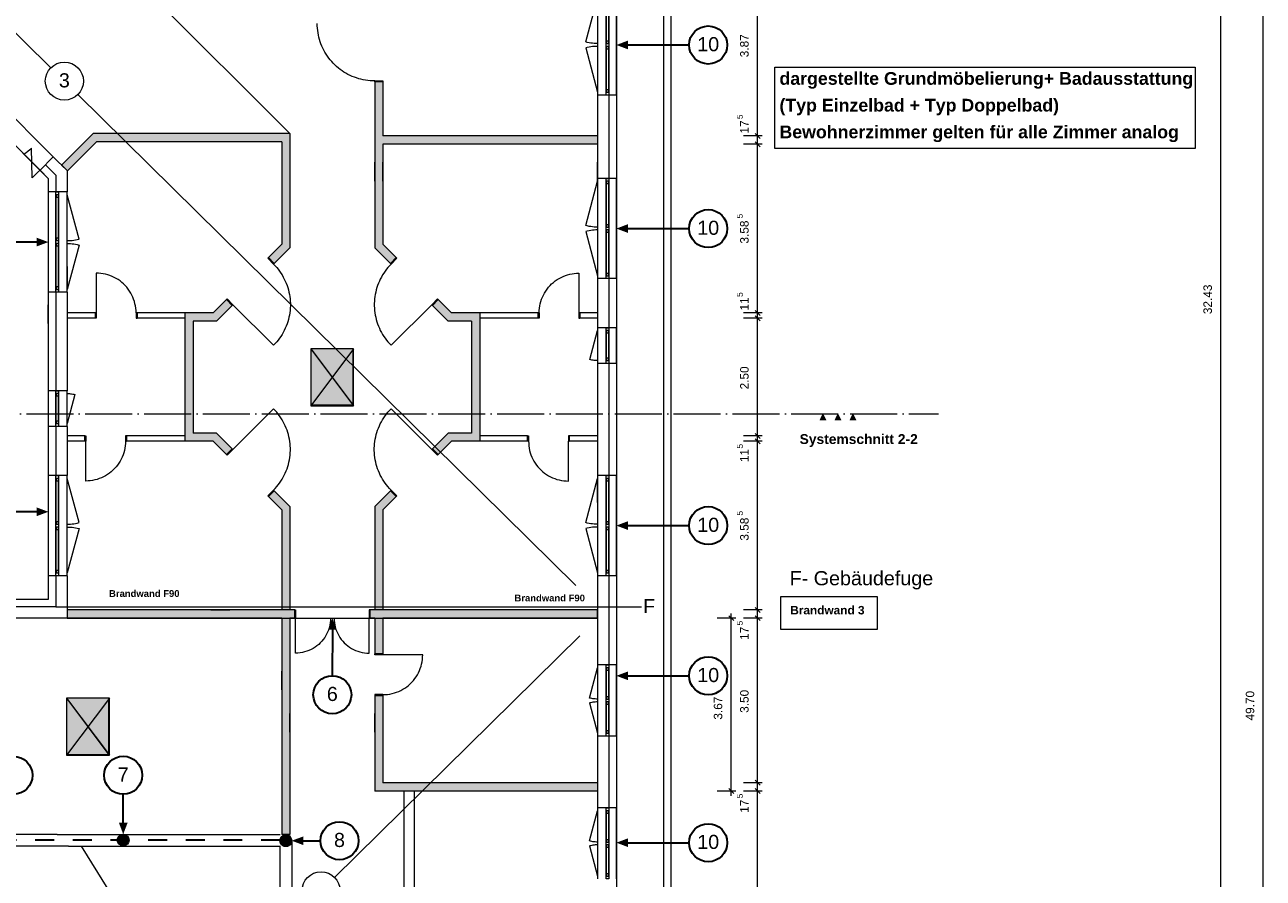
# Model space of a CAD drawing. Header units: millimetres. Extents: x -15507 to 123453, y -13113 to 44965.
# Tile 8 of 13: x 19266 to 45580, y 11929 to 30071. Entities that reach past the tile are written whole.
import ezdxf
from ezdxf.xclip import XClip

# ---------------------------------------------------------------- set-up
doc = ezdxf.new("R2010")
doc.units = ezdxf.units.MM
doc.header["$MEASUREMENT"] = 0
doc.header["$XCLIPFRAME"] = 0
doc.linetypes.add('Strichpunktlinie', pattern=[1250, 1000, -125, 0, -125])
doc.linetypes.add('Штриховая (копия)', pattern=[800, 400, -400])
for name, color, linetype in [('1-EG_1_0', 7, 'Continuous'), ('1-EG_1_Abschnitt 1_Erdgeschoss_Standard', 7, 'Continuous'), ('1-EG_1_EG', 7, 'Continuous'), ('T03 Cutfill', 7, 'Continuous'), ('Аннотация - Текст', 7, 'Continuous'), ('Чертеж и Рисунок', 7, 'Continuous')]:
    doc.layers.add(name, color=color, linetype=linetype)
doc.styles.add('СГЕНЕРИР_СТИЛЬ_1', font='arial.ttf')
doc.styles.add('СГЕНЕРИР_СТИЛЬ_2', font='arialbd.ttf')
doc.styles.add('СГЕНЕРИР_СТИЛЬ_5', font='arial.ttf')

# ---------------------------------------------------------------- blocks, each defined once
blk = doc.blocks.new('Чертеж_1_1', base_point=(21718, 6295))
at = {"layer": '1-EG_1_0', "linetype": 'Continuous', "lineweight": 18, "true_color": 0xf8991e}
for points in [[(26701, 28857), (26701, 25332), (27036, 24997), (27159, 25121), (26876, 25404), (26876, 27532), (31436, 27532), (31436, 27707), (26876, 27707), (26876, 28857)], [(24901, 27757), (20719, 27757), (20049, 27087), (20173, 26963), (20791, 27582), (24726, 27582), (24726, 25404), (24443, 25121), (24567, 24997), (24901, 25332)], [(22666, 21804), (22841, 21804), (22841, 23772), (23341, 23772), (23676, 24106), (23552, 24230), (23269, 23947), (22666, 23947)], [(28050, 24230), (27927, 24106), (28261, 23772), (28761, 23772), (28761, 21804), (28936, 21804), (28936, 23947), (28334, 23947)], [(22666, 21804), (22666, 21217), (23269, 21217), (23552, 20934), (23676, 21057), (23341, 21392), (22841, 21392), (22841, 21804)], [(27927, 21057), (28050, 20934), (28334, 21217), (28936, 21217), (28936, 21804), (28761, 21804), (28761, 21392), (28261, 21392)], [(24901, 19832), (24567, 20166), (24443, 20043), (24726, 19759), (24726, 17632), (24901, 17632)], [(27159, 20043), (27036, 20166), (26701, 19832), (26701, 17632), (26876, 17632), (26876, 19759)], [(24901, 17457), (24726, 17457), (24726, 12857), (24901, 12857)], [(26876, 17457), (26701, 17457), (26701, 16697), (26876, 16697)], [(26876, 15812), (26701, 15812), (26701, 13782), (31436, 13782), (31436, 13957), (26876, 13957)]]:
    blk.add_hatch(color=30, dxfattribs=at).paths.add_polyline_path(points)
at = {"layer": '1-EG_1_Abschnitt 1_Erdgeschoss_Standard', "linetype": 'Continuous', "lineweight": 0, "true_color": 0x000000}
for points in [[(26241, 21982), (26241, 23182), (25341, 23182)], [(21056, 14553), (21056, 15753), (20156, 15753)]]:
    blk.add_hatch(color=18, dxfattribs=at).paths.add_polyline_path(points)
at = {"layer": '1-EG_1_EG', "linetype": 'Continuous', "lineweight": 18, "true_color": 0xd3fefe}
for points in [[(26251, 23182), (25341, 23182), (25341, 21972), (26251, 21972)], [(21066, 15753), (20156, 15753), (20156, 14543), (21066, 14543)]]:
    blk.add_hatch(color=7, dxfattribs=at).paths.add_polyline_path(points)
at = {"layer": '1-EG_1_EG', "linetype": 'Continuous', "lineweight": 18, "true_color": 0xffe1e1}
for points in [[(20166, 17632), (20166, 17457), (25001, 17457), (25001, 17632)], [(31436, 17632), (26601, 17632), (26601, 17457), (31436, 17457)]]:
    blk.add_hatch(color=7, dxfattribs=at).paths.add_polyline_path(points)
at = {"layer": '1-EG_1_EG', "linetype": 'Continuous', "lineweight": 18}
for points in [[(21483, 12738, 1), (21233, 12738, 1)], [(24939, 12726, 1), (24689, 12726, 1)]]:
    blk.add_hatch(color=9, dxfattribs=at).paths.add_polyline_path(points)
at = {"layer": '1-EG_1_Abschnitt 1_Erdgeschoss_Standard', "color": 7, "linetype": 'Continuous', "lineweight": 18}
for p, q in [((32996, 32223), (32996, 7562)), ((31836, 31742), (31836, 8042)), ((31436, 30707), (31436, 28577)), ((31621, 30597), (31621, 29722)), ((31671, 30597), (31671, 29722)), ((31836, 28577), (31836, 30707)), ((31621, 29562), (31621, 28687)), ((31671, 29562), (31671, 28687)), ((26701, 28857), (26701, 27532)), ((26876, 28857), (26701, 28857)), ((26876, 28857), (26876, 27707)), ((19873, 27263), (18629, 28507)), ((31436, 28577), (31436, 26804)), ((31836, 28577), (31436, 28577)), ((31676, 28577), (31676, 26804)), ((31676, 28577), (31676, 26804)), ((31836, 28577), (31836, 26804)), ((19766, 26804), (18171, 28400)), ((18346, 28224), (19591, 26980)), ((20719, 27757), (20049, 27087)), ((24901, 27757), (20719, 27757)), ((24901, 27757), (24901, 25332)), ((31436, 27707), (26876, 27707)), ((31436, 27707), (31436, 27532)), ((20791, 27582), (20166, 26957)), ((24726, 27582), (20791, 27582)), ((24726, 27582), (24726, 25404)), ((26701, 27532), (26701, 25332)), ((31436, 27532), (26876, 27532)), ((26876, 27532), (26876, 25404)), ((19873, 27263), (19591, 26980)), ((20166, 26970), (19873, 27263)), ((19766, 26804), (19591, 26980)), ((19926, 26871), (19704, 27093)), ((19926, 26871), (19704, 27093)), ((19926, 26871), (19926, 26517)), ((19926, 26871), (19926, 26517)), ((20166, 26970), (20049, 27087)), ((20166, 26970), (20166, 26517)), ((20166, 26970), (20166, 26957)), ((19766, 26804), (19766, 17857)), ((19766, 26804), (19766, 26517)), ((31836, 26804), (31436, 26804)), ((31436, 26804), (31436, 24674)), ((31621, 26694), (31621, 25819)), ((31671, 26694), (31671, 25819)), ((31836, 24674), (31836, 26804)), ((19766, 26517), (19766, 24387)), ((20166, 26517), (19766, 26517)), ((19931, 25532), (19931, 26407)), ((19981, 25532), (19981, 26407)), ((20166, 24387), (20166, 26517)), ((31621, 25659), (31621, 24784)), ((31671, 25659), (31671, 24784)), ((19931, 24497), (19931, 25372)), ((19981, 24497), (19981, 25372)), ((24726, 25404), (24443, 25121)), ((24901, 25332), (24567, 24997)), ((27036, 24997), (26701, 25332)), ((27159, 25121), (26876, 25404)), ((24567, 24997), (24443, 25121)), ((27159, 25121), (27036, 24997)), ((31436, 24674), (31436, 23632)), ((31836, 24674), (31436, 24674)), ((31676, 24674), (31676, 23632)), ((31676, 24674), (31676, 23632)), ((31836, 24674), (31836, 23632)), ((19766, 24387), (19766, 22292)), ((20166, 24387), (19766, 24387)), ((19926, 24387), (19926, 22292)), ((19926, 24387), (19926, 22292)), ((20166, 24387), (20166, 22292)), ((23552, 24230), (23269, 23947)), ((23676, 24106), (23552, 24230)), ((28050, 24230), (27927, 24106)), ((28334, 23947), (28050, 24230)), ((20166, 23947), (20166, 23832)), ((20766, 23947), (20166, 23947)), ((20766, 23947), (20766, 23832)), ((22666, 23947), (21651, 23947)), ((21651, 23947), (21651, 23832)), ((22666, 23947), (22666, 21217)), ((22841, 23947), (22666, 23947)), ((23269, 23947), (22841, 23947)), ((23676, 24106), (23341, 23772)), ((28261, 23772), (27927, 24106)), ((28761, 23947), (28334, 23947)), ((28936, 23947), (28761, 23947)), ((30176, 23947), (28936, 23947)), ((28936, 23947), (28936, 21217)), ((30176, 23947), (30176, 23832)), ((31436, 23947), (31061, 23947)), ((31061, 23947), (31061, 23832)), ((31436, 23947), (31436, 23832)), ((20766, 23832), (20166, 23832)), ((22666, 23832), (21651, 23832)), ((23341, 23772), (22841, 23772)), ((22841, 23772), (22841, 21392)), ((28761, 23772), (28261, 23772)), ((28761, 23772), (28761, 21392)), ((30176, 23832), (28936, 23832)), ((31436, 23832), (31061, 23832)), ((31836, 23632), (31436, 23632)), ((31436, 23632), (31436, 22872)), ((31621, 23522), (31621, 22982)), ((31671, 23522), (31671, 22982)), ((31836, 22872), (31836, 23632)), ((26241, 23182), (25341, 23182)), ((25341, 23182), (25341, 21982)), ((26241, 23182), (25341, 23182)), ((25341, 23182), (26241, 21982)), ((26241, 23182), (26241, 21982)), ((26241, 21982), (26241, 23182)), ((31436, 22872), (31436, 20489)), ((31836, 22872), (31436, 22872)), ((31676, 22872), (31676, 20489)), ((31676, 22872), (31676, 20489)), ((31836, 22872), (31836, 20489)), ((19766, 22292), (19766, 21532)), ((20166, 22292), (19766, 22292)), ((19931, 21642), (19931, 22182)), ((19981, 21642), (19981, 22182)), ((20166, 21532), (20166, 22292)), ((26241, 21982), (25341, 21982)), ((19766, 21532), (19766, 20489)), ((20166, 21532), (19766, 21532)), ((19926, 21532), (19926, 20489)), ((19926, 21532), (19926, 20489)), ((20166, 21532), (20166, 20489)), ((20166, 21332), (20166, 21217)), ((20541, 21332), (20166, 21332)), ((20541, 21332), (20541, 21217)), ((22666, 21332), (21426, 21332)), ((21426, 21332), (21426, 21217)), ((23341, 21392), (22841, 21392)), ((23676, 21057), (23341, 21392)), ((28261, 21392), (27927, 21057)), ((28761, 21392), (28261, 21392)), ((29951, 21332), (28936, 21332)), ((29951, 21332), (29951, 21217)), ((31436, 21332), (30836, 21332)), ((30836, 21332), (30836, 21217)), ((31436, 21332), (31436, 21217)), ((20541, 21217), (20166, 21217)), ((22666, 21217), (21426, 21217)), ((22841, 21217), (22666, 21217)), ((23269, 21217), (22841, 21217)), ((23552, 20934), (23269, 21217)), ((23676, 21057), (23552, 20934)), ((28050, 20934), (27927, 21057)), ((28334, 21217), (28050, 20934)), ((28761, 21217), (28334, 21217)), ((28936, 21217), (28761, 21217)), ((29951, 21217), (28936, 21217)), ((31436, 21217), (30836, 21217)), ((19766, 20489), (19766, 18359)), ((20166, 20489), (19766, 20489)), ((19931, 19504), (19931, 20379)), ((19981, 19504), (19981, 20379)), ((20166, 18359), (20166, 20489)), ((31836, 20489), (31436, 20489)), ((31436, 20489), (31436, 18359)), ((31621, 20379), (31621, 19504)), ((31671, 20379), (31671, 19504)), ((31836, 18359), (31836, 20489)), ((24567, 20166), (24443, 20043)), ((24726, 19759), (24443, 20043)), ((24901, 19832), (24567, 20166)), ((27036, 20166), (26701, 19832)), ((27159, 20043), (26876, 19759)), ((27159, 20043), (27036, 20166)), ((24726, 19759), (24726, 17632)), ((24901, 19832), (24901, 17632)), ((26701, 19832), (26701, 17632)), ((26876, 19759), (26876, 17632)), ((19931, 18469), (19931, 19344)), ((19981, 18469), (19981, 19344)), ((31621, 19344), (31621, 18469)), ((31671, 19344), (31671, 18469)), ((19766, 18359), (19766, 17857)), ((20166, 18359), (19766, 18359)), ((19926, 18359), (19926, 17697)), ((19926, 18359), (19926, 17697)), ((20166, 18359), (20166, 17457)), ((31436, 18359), (31436, 16462)), ((31836, 18359), (31436, 18359)), ((31676, 18359), (31676, 16462)), ((31676, 18359), (31676, 16462)), ((31836, 18359), (31836, 16462)), ((19766, 17857), (17601, 17857)), ((19766, 17857), (17601, 17857)), ((19926, 17697), (17667, 17697)), ((19926, 17697), (17667, 17697)), ((20166, 17632), (20166, 17457)), ((24726, 17632), (20166, 17632)), ((25001, 17632), (24901, 17632)), ((25001, 17632), (25001, 17457)), ((26701, 17632), (26601, 17632)), ((26601, 17632), (26601, 17457)), ((31436, 17632), (26876, 17632)), ((31436, 17632), (31436, 17457)), ((20166, 17457), (17766, 17457)), ((24726, 17457), (20166, 17457)), ((24726, 17457), (24726, 12857)), ((25001, 17457), (24901, 17457)), ((24901, 17457), (24901, 12857)), ((26701, 17457), (26601, 17457)), ((26701, 17457), (26701, 16697)), ((31436, 17457), (26876, 17457)), ((26876, 17457), (26876, 16697)), ((26876, 16697), (26701, 16697)), ((31836, 16462), (31436, 16462)), ((31436, 16462), (31436, 14952)), ((31621, 16352), (31621, 15787)), ((31671, 16352), (31671, 15787)), ((31836, 14952), (31836, 16462)), ((26701, 15812), (26701, 13782)), ((26876, 15812), (26701, 15812)), ((26876, 15812), (26876, 13957)), ((21056, 15753), (20156, 15753)), ((20156, 15753), (20156, 14553)), ((21056, 15753), (20156, 15753)), ((20156, 15753), (21056, 14553)), ((21056, 15753), (21056, 14553)), ((21056, 14553), (21056, 15753)), ((31621, 15627), (31621, 15062)), ((31671, 15627), (31671, 15062)), ((31436, 14952), (31436, 13423)), ((31836, 14952), (31436, 14952)), ((31676, 14952), (31676, 13423)), ((31676, 14952), (31676, 13423)), ((31836, 14952), (31836, 13423)), ((21056, 14553), (20156, 14553)), ((31436, 13957), (26876, 13957)), ((31436, 13957), (31436, 13782)), ((31436, 13782), (26701, 13782)), ((31836, 13423), (31436, 13423)), ((31436, 13423), (31436, 11913)), ((31836, 11913), (31836, 13423)), ((31621, 13313), (31621, 12748)), ((31671, 13313), (31671, 12748)), ((21479, 12770), (21466, 12800)), ((21483, 12738), (21479, 12770)), ((24693, 12758), (24689, 12726)), ((24693, 12694), (24689, 12726)), ((24705, 12789), (24693, 12758)), ((24705, 12664), (24693, 12694)), ((24725, 12814), (24705, 12789)), ((24725, 12638), (24705, 12664)), ((24751, 12834), (24725, 12814)), ((24751, 12618), (24725, 12638)), ((24901, 12857), (24726, 12857)), ((24781, 12847), (24751, 12834)), ((24814, 12851), (24781, 12847)), ((24846, 12847), (24814, 12851)), ((24876, 12834), (24846, 12847)), ((24902, 12814), (24876, 12834)), ((24902, 12638), (24876, 12618)), ((24922, 12789), (24902, 12814)), ((24922, 12664), (24902, 12638)), ((24934, 12758), (24922, 12789)), ((24934, 12694), (24922, 12664)), ((24939, 12726), (24934, 12758)), ((24939, 12726), (24934, 12694)), ((24781, 12605), (24751, 12618)), ((24814, 12601), (24781, 12605)), ((24846, 12605), (24814, 12601)), ((24876, 12618), (24846, 12605)), ((31621, 12588), (31621, 12023)), ((31671, 12588), (31671, 12023))]:
    blk.add_line(p, q, dxfattribs=at)
at = {"layer": '1-EG_1_Abschnitt 1_Erdgeschoss_Standard', "color": 7, "linetype": 'Continuous', "lineweight": 18, "flags": 128}
for points in [[(31436, 29672), (31400, 29672), (31363, 29675), (31327, 29678), (31291, 29683), (31255, 29689), (31219, 29696), (31184, 29705), (31436, 30647)], [(26701, 28877), (26652, 28878), (26603, 28881), (26554, 28886), (26506, 28893), (26457, 28901), (26409, 28912), (26362, 28925), (26315, 28940), (26269, 28956), (26223, 28974), (26178, 28995), (26134, 29017), (26091, 29040), (26049, 29066), (26008, 29093), (25968, 29121), (25930, 29152), (25892, 29184), (25856, 29217), (25821, 29252), (25788, 29288), (25756, 29325), (25726, 29364), (25697, 29404), (25670, 29445), (25645, 29487), (25621, 29530), (25599, 29574), (25579, 29619), (25560, 29664), (25544, 29710), (25529, 29757), (25517, 29805), (25506, 29853), (25497, 29901), (25490, 29950), (25485, 29999), (25482, 30048), (25481, 30097)], [(31436, 29612), (31400, 29611), (31363, 29609), (31327, 29606), (31291, 29601), (31255, 29595), (31219, 29587), (31184, 29579), (31436, 28637)], [(19407, 27446), (19371, 27412), (19334, 27379), (19296, 27348), (19257, 27318)], [(31436, 25769), (31400, 25770), (31363, 25772), (31327, 25775), (31291, 25780), (31255, 25786), (31219, 25794), (31184, 25803), (31436, 26744)], [(20166, 25482), (20203, 25482), (20239, 25485), (20275, 25488), (20312, 25493), (20347, 25499), (20383, 25506), (20419, 25515), (20166, 26457)], [(31436, 25709), (31400, 25709), (31363, 25707), (31327, 25703), (31291, 25698), (31255, 25692), (31219, 25685), (31184, 25676), (31436, 24734)], [(20166, 25422), (20203, 25421), (20239, 25419), (20275, 25416), (20312, 25411), (20347, 25405), (20383, 25397), (20419, 25389), (20166, 24447)], [(21631, 23947), (21630, 23996), (21626, 24045), (21618, 24094), (21608, 24142), (21596, 24189), (21580, 24236), (21562, 24281), (21541, 24326), (21518, 24369), (21492, 24411), (21464, 24451), (21434, 24490), (21401, 24527), (21366, 24561), (21329, 24594), (21291, 24625), (21251, 24653), (21209, 24679), (21165, 24702), (21121, 24723), (21075, 24741), (21029, 24756), (20981, 24769), (20933, 24779), (20884, 24786), (20835, 24790), (20786, 24792), (20786, 23947)], [(24553, 24983), (24587, 24948), (24619, 24911), (24650, 24873), (24680, 24834), (24708, 24793), (24734, 24752), (24759, 24709), (24781, 24666), (24802, 24621), (24822, 24576), (24839, 24530), (24855, 24483), (24868, 24436), (24880, 24389), (24890, 24340), (24898, 24292), (24904, 24243), (24908, 24194), (24910, 24145), (24910, 24096), (24908, 24047), (24904, 23998), (24898, 23949), (24890, 23901), (24880, 23852), (24868, 23805), (24855, 23758), (24839, 23711), (24822, 23665), (24802, 23620), (24781, 23575), (24759, 23532), (24734, 23489), (24708, 23448), (24680, 23407), (24650, 23368), (24619, 23330), (24587, 23293), (24553, 23258), (23690, 24120)], [(27050, 24983), (27016, 24948), (26983, 24911), (26952, 24873), (26923, 24834), (26895, 24793), (26868, 24752), (26844, 24709), (26821, 24666), (26800, 24621), (26781, 24576), (26763, 24530), (26748, 24483), (26734, 24436), (26722, 24389), (26713, 24340), (26705, 24292), (26699, 24243), (26695, 24194), (26693, 24145), (26693, 24096), (26695, 24047), (26699, 23998), (26705, 23949), (26713, 23901), (26722, 23852), (26734, 23805), (26748, 23758), (26763, 23711), (26781, 23665), (26800, 23620), (26821, 23575), (26844, 23532), (26868, 23489), (26895, 23448), (26923, 23407), (26952, 23368), (26983, 23330), (27016, 23293), (27050, 23258), (27913, 24120)], [(30196, 23947), (30198, 23996), (30202, 24045), (30209, 24094), (30219, 24142), (30232, 24189), (30247, 24236), (30265, 24281), (30286, 24326), (30309, 24369), (30335, 24411), (30363, 24451), (30394, 24490), (30427, 24527), (30461, 24561), (30498, 24594), (30537, 24625), (30577, 24653), (30619, 24679), (30662, 24702), (30707, 24723), (30752, 24741), (30799, 24756), (30846, 24769), (30894, 24779), (30943, 24786), (30992, 24790), (31041, 24792), (31041, 23947)], [(31436, 22932), (31412, 22932), (31388, 22934), (31365, 22936), (31341, 22939), (31317, 22943), (31294, 22948), (31271, 22954), (31436, 23572)], [(20166, 22232), (20190, 22231), (20214, 22230), (20238, 22228), (20262, 22225), (20285, 22221), (20309, 22216), (20332, 22210), (20166, 21592)], [(24553, 20180), (24587, 20216), (24619, 20253), (24650, 20291), (24680, 20330), (24708, 20370), (24734, 20412), (24759, 20455), (24781, 20498), (24802, 20542), (24822, 20588), (24839, 20634), (24855, 20680), (24868, 20727), (24880, 20775), (24890, 20823), (24898, 20872), (24904, 20920), (24908, 20969), (24910, 21019), (24910, 21068), (24908, 21117), (24904, 21166), (24898, 21215), (24890, 21263), (24880, 21311), (24868, 21359), (24855, 21406), (24839, 21453), (24822, 21499), (24802, 21544), (24781, 21588), (24759, 21632), (24734, 21674), (24708, 21716), (24680, 21756), (24650, 21796), (24619, 21834), (24587, 21870), (24553, 21906), (23690, 21043)], [(27050, 20180), (27016, 20216), (26983, 20253), (26952, 20291), (26923, 20330), (26895, 20370), (26868, 20412), (26844, 20455), (26821, 20498), (26800, 20542), (26781, 20588), (26763, 20634), (26748, 20680), (26734, 20727), (26722, 20775), (26713, 20823), (26705, 20872), (26699, 20920), (26695, 20969), (26693, 21019), (26693, 21068), (26695, 21117), (26699, 21166), (26705, 21215), (26713, 21263), (26722, 21311), (26734, 21359), (26748, 21406), (26763, 21453), (26781, 21499), (26800, 21544), (26821, 21588), (26844, 21632), (26868, 21674), (26895, 21716), (26923, 21756), (26952, 21796), (26983, 21834), (27016, 21870), (27050, 21906), (27913, 21043)], [(21406, 21217), (21405, 21168), (21401, 21119), (21393, 21070), (21383, 21022), (21371, 20974), (21355, 20928), (21337, 20882), (21316, 20838), (21293, 20794), (21267, 20752), (21239, 20712), (21209, 20674), (21176, 20637), (21141, 20602), (21104, 20569), (21066, 20539), (21026, 20511), (20984, 20485), (20940, 20462), (20896, 20441), (20850, 20423), (20804, 20407), (20756, 20395), (20708, 20385), (20659, 20378), (20610, 20373), (20561, 20372), (20561, 21217)], [(29971, 21217), (29973, 21168), (29977, 21119), (29984, 21070), (29994, 21022), (30007, 20974), (30022, 20928), (30040, 20882), (30061, 20838), (30084, 20794), (30110, 20752), (30138, 20712), (30169, 20674), (30202, 20637), (30236, 20602), (30273, 20569), (30312, 20539), (30352, 20511), (30394, 20485), (30437, 20462), (30482, 20441), (30527, 20423), (30574, 20407), (30621, 20395), (30669, 20385), (30718, 20378), (30767, 20373), (30816, 20372), (30816, 21217)], [(20166, 19454), (20203, 19455), (20239, 19457), (20275, 19460), (20312, 19465), (20347, 19471), (20383, 19479), (20419, 19488), (20166, 20429)], [(31436, 19454), (31400, 19455), (31363, 19457), (31327, 19460), (31291, 19465), (31255, 19471), (31219, 19479), (31184, 19488), (31436, 20429)], [(20166, 19394), (20203, 19394), (20239, 19392), (20275, 19388), (20312, 19383), (20347, 19377), (20383, 19370), (20419, 19361), (20166, 18419)], [(31436, 19394), (31400, 19394), (31363, 19392), (31327, 19388), (31291, 19383), (31255, 19377), (31219, 19370), (31184, 19361), (31436, 18419)], [(25764, 17457), (25762, 17408), (25757, 17360), (25749, 17312), (25738, 17265), (25724, 17218), (25707, 17173), (25687, 17128), (25664, 17086), (25639, 17044), (25610, 17005), (25579, 16967), (25546, 16932), (25511, 16899), (25473, 16868), (25434, 16839), (25392, 16814), (25350, 16791), (25305, 16771), (25260, 16754), (25213, 16740), (25166, 16729), (25118, 16721), (25070, 16716), (25021, 16714), (25021, 17457)], [(25839, 17457), (25840, 17408), (25845, 17360), (25853, 17312), (25864, 17265), (25878, 17218), (25895, 17173), (25915, 17128), (25938, 17086), (25964, 17044), (25992, 17005), (26023, 16967), (26056, 16932), (26092, 16899), (26129, 16868), (26169, 16839), (26210, 16814), (26253, 16791), (26297, 16771), (26343, 16754), (26389, 16740), (26436, 16729), (26484, 16721), (26533, 16716), (26581, 16714), (26581, 17457)], [(26876, 15832), (26925, 15833), (26974, 15838), (27023, 15845), (27071, 15855), (27119, 15867), (27165, 15883), (27211, 15901), (27255, 15922), (27299, 15945), (27341, 15971), (27381, 15999), (27419, 16029), (27456, 16062), (27491, 16097), (27524, 16134), (27554, 16172), (27582, 16212), (27608, 16254), (27631, 16298), (27652, 16342), (27670, 16388), (27686, 16434), (27698, 16482), (27708, 16530), (27716, 16579), (27720, 16628), (27721, 16677), (26876, 16677)], [(31436, 15737), (31411, 15737), (31387, 15739), (31362, 15741), (31337, 15744), (31313, 15748), (31288, 15753), (31264, 15759), (31436, 16402)], [(31436, 15677), (31411, 15676), (31387, 15675), (31362, 15673), (31337, 15669), (31313, 15665), (31288, 15660), (31264, 15654), (31436, 15012)], [(31436, 12698), (31411, 12699), (31387, 12700), (31362, 12702), (31337, 12705), (31313, 12710), (31288, 12715), (31264, 12721), (31436, 13363)], [(31436, 12638), (31411, 12638), (31387, 12636), (31362, 12634), (31337, 12631), (31313, 12626), (31288, 12621), (31264, 12615), (31436, 11973)]]:
    blk.add_lwpolyline(points, dxfattribs=at)
for points in [[(31676, 30707), (31676, 28577), (31616, 28577), (31616, 30707)], [(31671, 29672), (31671, 29722), (31621, 29722), (31621, 29672)], [(31621, 29612), (31621, 29562), (31671, 29562), (31671, 29612)], [(26701, 28857), (26701, 28877), (26876, 28877), (26876, 28857)], [(31671, 28637), (31671, 28687), (31621, 28687), (31621, 28637)], [(31676, 26804), (31676, 24674), (31616, 24674), (31616, 26804)], [(31621, 26744), (31621, 26694), (31671, 26694), (31671, 26744)], [(19926, 24387), (19926, 26517), (19986, 26517), (19986, 24387)], [(19931, 26457), (19931, 26407), (19981, 26407), (19981, 26457)], [(31671, 25769), (31671, 25819), (31621, 25819), (31621, 25769)], [(19981, 25482), (19981, 25532), (19931, 25532), (19931, 25482)], [(31621, 25709), (31621, 25659), (31671, 25659), (31671, 25709)], [(19931, 25422), (19931, 25372), (19981, 25372), (19981, 25422)], [(24567, 24997), (24553, 24983), (24429, 25107), (24443, 25121)], [(27036, 24997), (27050, 24983), (27174, 25107), (27159, 25121)], [(31671, 24734), (31671, 24784), (31621, 24784), (31621, 24734)], [(19981, 24447), (19981, 24497), (19931, 24497), (19931, 24447)], [(23676, 24106), (23690, 24120), (23566, 24244), (23552, 24230)], [(27927, 24106), (27913, 24120), (28036, 24244), (28050, 24230)], [(20766, 23947), (20786, 23947), (20786, 23832), (20766, 23832)], [(21651, 23947), (21631, 23947), (21631, 23832), (21651, 23832)], [(30176, 23947), (30196, 23947), (30196, 23832), (30176, 23832)], [(31061, 23947), (31041, 23947), (31041, 23832), (31061, 23832)], [(31676, 23632), (31676, 22872), (31616, 22872), (31616, 23632)], [(31621, 23572), (31621, 23522), (31671, 23522), (31671, 23572)], [(31671, 22932), (31671, 22982), (31621, 22982), (31621, 22932)], [(19926, 21532), (19926, 22292), (19986, 22292), (19986, 21532)], [(19931, 22232), (19931, 22182), (19981, 22182), (19981, 22232)], [(19981, 21592), (19981, 21642), (19931, 21642), (19931, 21592)], [(20541, 21332), (20561, 21332), (20561, 21217), (20541, 21217)], [(21426, 21332), (21406, 21332), (21406, 21217), (21426, 21217)], [(29951, 21332), (29971, 21332), (29971, 21217), (29951, 21217)], [(30836, 21332), (30816, 21332), (30816, 21217), (30836, 21217)], [(23552, 20934), (23566, 20919), (23690, 21043), (23676, 21057)], [(28050, 20934), (28036, 20919), (27913, 21043), (27927, 21057)], [(19926, 18359), (19926, 20489), (19986, 20489), (19986, 18359)], [(19931, 20429), (19931, 20379), (19981, 20379), (19981, 20429)], [(31676, 20489), (31676, 18359), (31616, 18359), (31616, 20489)], [(31621, 20429), (31621, 20379), (31671, 20379), (31671, 20429)], [(24443, 20043), (24429, 20057), (24553, 20180), (24567, 20166)], [(27159, 20043), (27174, 20057), (27050, 20180), (27036, 20166)], [(19981, 19454), (19981, 19504), (19931, 19504), (19931, 19454)], [(31671, 19454), (31671, 19504), (31621, 19504), (31621, 19454)], [(19931, 19394), (19931, 19344), (19981, 19344), (19981, 19394)], [(31621, 19394), (31621, 19344), (31671, 19344), (31671, 19394)], [(19981, 18419), (19981, 18469), (19931, 18469), (19931, 18419)], [(31671, 18419), (31671, 18469), (31621, 18469), (31621, 18419)], [(25001, 17632), (25021, 17632), (25021, 17457), (25001, 17457)], [(26601, 17632), (26581, 17632), (26581, 17457), (26601, 17457)], [(26876, 16697), (26876, 16677), (26701, 16677), (26701, 16697)], [(31676, 16462), (31676, 14952), (31616, 14952), (31616, 16462)], [(31621, 16402), (31621, 16352), (31671, 16352), (31671, 16402)], [(26876, 15812), (26876, 15832), (26701, 15832), (26701, 15812)], [(31671, 15737), (31671, 15787), (31621, 15787), (31621, 15737)], [(31621, 15677), (31621, 15627), (31671, 15627), (31671, 15677)], [(31671, 15012), (31671, 15062), (31621, 15062), (31621, 15012)], [(31676, 13423), (31676, 11913), (31616, 11913), (31616, 13423)], [(31621, 13363), (31621, 13313), (31671, 13313), (31671, 13363)], [(31671, 12698), (31671, 12748), (31621, 12748), (31621, 12698)], [(31621, 12638), (31621, 12588), (31671, 12588), (31671, 12638)], [(31671, 11973), (31671, 12023), (31621, 12023), (31621, 11973)]]:
    blk.add_lwpolyline(points, close=True, dxfattribs=at)
at = {"layer": '1-EG_1_EG', "color": 7, "linetype": 'Continuous', "lineweight": 18}
for p, q in [((44680, 8042), (44680, 40570)), ((45580, -9332), (45580, 40570)), ((19123, 33535), (24901, 27757)), ((34836, 27707), (34836, 31677)), ((31410, 27707), (31010, 27707)), ((34936, 27707), (34536, 27707)), ((34889, 27654), (34783, 27760)), ((34836, 27532), (34836, 27707)), ((19421, 26817), (19407, 27446)), ((27636, 27532), (27236, 27532)), ((34936, 27532), (34536, 27532)), ((34889, 27479), (34783, 27585)), ((34836, 23947), (34836, 27532)), ((19718, 27107), (19421, 26817)), ((26701, 26748), (26701, 27148)), ((26876, 26748), (26876, 27148)), ((31436, 26748), (31436, 27148)), ((20166, 24932), (20166, 24532)), ((19766, 23718), (19766, 24118)), ((34936, 23947), (34536, 23947)), ((34889, 23894), (34783, 24000)), ((34836, 23832), (34836, 23947)), ((34936, 23832), (34536, 23832)), ((34889, 23779), (34783, 23885)), ((34836, 21332), (34836, 23832)), ((26251, 23182), (25341, 21972)), ((25341, 23182), (26251, 21972)), ((34936, 21332), (34536, 21332)), ((34889, 21279), (34783, 21385)), ((34836, 21217), (34836, 21332)), ((34936, 21217), (34536, 21217)), ((34889, 21164), (34783, 21270)), ((34836, 17632), (34836, 21217)), ((19766, 20318), (19766, 19918)), ((31436, 19917), (31436, 20317)), ((19766, 19418), (19766, 19018)), ((24726, 18812), (24726, 18412)), ((26876, 18824), (26876, 18424)), ((31436, 18824), (31436, 18424)), ((23222, 17632), (23622, 17632)), ((34936, 17632), (34536, 17632)), ((34889, 17579), (34783, 17685)), ((34836, 17457), (34836, 17632)), ((22726, 17457), (22326, 17457)), ((25021, 17457), (26581, 17457)), ((27682, 17457), (27282, 17457)), ((34376, 17457), (33976, 17457)), ((34329, 17404), (34223, 17510)), ((34276, 13682), (34276, 17557)), ((34936, 17457), (34536, 17457)), ((34889, 17404), (34783, 17510)), ((34836, 13957), (34836, 17457)), ((24726, 15931), (24726, 16331)), ((21066, 15753), (20156, 14543)), ((20156, 15753), (21066, 14543)), ((24901, 15032), (24901, 15432)), ((26701, 15032), (26701, 15432)), ((34936, 13957), (34536, 13957)), ((34889, 13904), (34783, 14010)), ((34836, 13782), (34836, 13957)), ((27320, 13782), (27320, 9070)), ((27539, 13782), (27539, 9327)), ((34376, 13782), (33976, 13782)), ((34329, 13729), (34223, 13835)), ((34936, 13782), (34536, 13782)), ((34889, 13729), (34783, 13835)), ((34836, 9327), (34836, 13782)), ((19954, 12862), (14219, 12862)), ((19954, 12862), (24694, 12862)), ((24939, 12726), (24939, 10417)), ((20194, 12612), (14219, 12612)), ((20194, 12612), (24694, 12612)), ((21549, 10871), (20471, 12612)), ((24689, 12617), (24689, 10619))]:
    blk.add_line(p, q, dxfattribs=at)
at = {"layer": '1-EG_1_EG', "color": 5, "linetype": 'Continuous', "lineweight": 18}
for p, q in [((32836, 32157), (32836, 7628)), ((32996, 32223), (32996, 7562))]:
    blk.add_line(p, q, dxfattribs=at)
at = {"layer": '1-EG_1_EG', "color": 7, "linetype": 'Strichpunktlinie', "lineweight": 18}
blk.add_line((-14452, 21804), (38680, 21804), dxfattribs=at)
at = {"layer": '1-EG_1_EG', "color": 7, "linetype": 'Continuous', "lineweight": 18, "flags": 128}
for points in [[(44133, 27440), (35201, 27440), (35201, 29170), (44133, 29170)], [(26251, 23182), (25341, 23182), (25341, 21972), (26251, 21972)], [(37378, 17218), (35331, 17218), (35331, 17918), (37378, 17918)], [(20166, 17632), (20166, 17457), (25001, 17457), (25001, 17632)], [(31436, 17632), (26601, 17632), (26601, 17457), (31436, 17457)], [(21066, 15753), (20156, 15753), (20156, 14543), (21066, 14543)]]:
    blk.add_lwpolyline(points, close=True, dxfattribs=at)
at = {"layer": '1-EG_1_EG', "color": 7, "linetype": 'Continuous', "lineweight": 18}
for centre in [(21358, 12738), (24814, 12726)]:
    blk.add_circle(centre, 125, dxfattribs=at)
at = {"layer": '1-EG_1_EG', "color": 7, "linetype": 'Continuous', "lineweight": 18, "attachment_point": 1, "rotation": 90, "style": 'СГЕНЕРИР_СТИЛЬ_1'}
for s, insert, char_height in [('\\A1;{\\pql;\\fArial|b0|i0|c204|p0;\\W1.000000;3.87}', (34466, 29380), 180), ('\\A1;{\\pql;\\fArial|b0|i0|c204|p0;\\W1.000000;5}', (34396, 28066), 126), ('\\A1;{\\pql;\\fArial|b0|i0|c204|p0;\\W1.000000;17}', (34466, 27757), 180), ('\\A1;{\\pql;\\fArial|b0|i0|c204|p0;\\W1.000000;5}', (34396, 25954), 126), ('\\A1;{\\pql;\\fArial|b0|i0|c204|p0;\\W1.000000;3.58}', (34466, 25420), 180), ('\\A1;{\\pql;\\fArial|b0|i0|c204|p0;\\W1.000000;32.43}', (44309, 23919), 180), ('\\A1;{\\pql;\\fArial|b0|i0|c204|p0;\\W1.000000;5}', (34396, 24286), 126), ('\\A1;{\\pql;\\fArial|b0|i0|c204|p0;\\W1.000000;11}', (34466, 23997), 180), ('\\A1;{\\pql;\\fArial|b0|i0|c204|p0;\\W1.000000;2.50}', (34466, 22320), 180), ('\\A1;{\\pql;\\fArial|b0|i0|c204|p0;\\W1.000000;5}', (34396, 21063), 126), ('\\A1;{\\pql;\\fArial|b0|i0|c204|p0;\\W1.000000;11}', (34466, 20774), 180), ('\\A1;{\\pql;\\fArial|b0|i0|c204|p0;\\W1.000000;5}', (34396, 19639), 126), ('\\A1;{\\pql;\\fArial|b0|i0|c204|p0;\\W1.000000;3.58}', (34466, 19105), 180), ('\\A1;{\\pql;\\fArial|b0|i0|c204|p0;\\W1.000000;5}', (34396, 17303), 126), ('\\A1;{\\pql;\\fArial|b0|i0|c204|p0;\\W1.000000;17}', (34466, 16994), 180), ('\\A1;{\\pql;\\fArial|b0|i0|c204|p0;\\W1.000000;3.50}', (34466, 15445), 180), ('\\A1;{\\pql;\\fArial|b0|i0|c204|p0;\\W1.000000;49.70}', (45209, 15282), 180), ('\\A1;{\\pql;\\fArial|b0|i0|c204|p0;\\W1.000000;3.67}', (33906, 15300), 180), ('\\A1;{\\pql;\\fArial|b0|i0|c204|p0;\\W1.000000;5}', (34396, 13628), 126), ('\\A1;{\\pql;\\fArial|b0|i0|c204|p0;\\W1.000000;17}', (34466, 13319), 180)]:
    blk.add_mtext(s, dxfattribs=dict(at, insert=insert, char_height=char_height))
at = {"layer": '1-EG_1_EG', "color": 1, "linetype": 'Continuous', "lineweight": 18, "insert": (35301, 29065), "char_height": 270, "attachment_point": 1, "line_spacing_factor": 1.262371, "style": 'СГЕНЕРИР_СТИЛЬ_2'}
blk.add_mtext('\\A1;{\\pql;\\fArial|b1|i0|c204|p0;\\W1.000000;dargestellte Grundmöbelierung+ Badausstattung\\P\\pql;\\fArial|b1|i0|c204|p0;\\W1.000000;(Typ Einzelbad + Typ Doppelbad)\\P\\pql;\\fArial|b1|i0|c204|p0;\\W1.000000;Bewohnerzimmer gelten für alle Zimmer analog}', dxfattribs=at)
at = {"layer": '1-EG_1_EG', "color": 7, "linetype": 'Continuous', "lineweight": 18, "attachment_point": 1}
for s, insert, char_height, style in [('\\A1;{\\pql;\\fArial|b0|i0|c204|p0;\\W1.000000;▲ ▲ ▲}', (36101, 21844), 180, 'СГЕНЕРИР_СТИЛЬ_1'), ('\\A1;{\\pql;\\fArial|b1|i0|c204|p0;\\W1.000000;Systemschnitt 2-2}', (35730, 21369), 210, 'СГЕНЕРИР_СТИЛЬ_2')]:
    blk.add_mtext(s, dxfattribs=dict(at, insert=insert, char_height=char_height, style=style))
at = {"layer": '1-EG_1_EG', "color": 1, "linetype": 'Continuous', "lineweight": 18, "attachment_point": 1, "style": 'СГЕНЕРИР_СТИЛЬ_2'}
for s, insert, char_height in [('\\A1;{\\pql;\\fArial|b1|i0|c204|p0;\\W1.000000;Brandwand F90}', (21057, 18053), 144), ('\\A1;{\\pql;\\fArial|b1|i0|c204|p0;\\W1.000000;Brandwand F90}', (29671, 17958), 144), ('\\A1;{\\pql;\\fArial|b1|i0|c204|p0;\\W1.000000;Brandwand 3}', (35531, 17717), 180)]:
    blk.add_mtext(s, dxfattribs=dict(at, insert=insert, char_height=char_height))

msp = doc.modelspace()

# ---------------------------------------------------------------- hatches: boundary and pattern name
at = {"layer": 'T03 Cutfill', "linetype": 'Continuous', "lineweight": 30}
for points in [[(32081.9, 29641.9), (32082, 29549.5), (31836.2, 29641.8), (32081.9, 29734.3)], [(32081.9, 25739.4), (32082, 25647), (31836.2, 25739.3), (32081.9, 25831.8)], [(19520.5, 25451.8), (19520.5, 25359.5), (19766.2, 25451.8), (19520.5, 25544.2)], [(19520.5, 19718.7), (19520.5, 19626.3), (19766.2, 19718.7), (19520.5, 19811.1)], [(32081.9, 19425.3), (32082, 19333), (31836.2, 19425.2), (32081.9, 19517.7)], [(25801, 17211.1), (25893.3, 17211), (25801.2, 17456.8), (25708.6, 17211.2)], [(32081.9, 16231.9), (32082, 16139.5), (31836.2, 16231.8), (32081.9, 16324.3)], [(21358.2, 13108.4), (21265.8, 13108.5), (21358, 12862.7), (21450.5, 13108.4)], [(25184.4, 12725.8), (25184.5, 12818.2), (24938.7, 12726.1), (25184.3, 12633.4)], [(32081.9, 12684.6), (32082, 12592.2), (31836.2, 12684.5), (32081.9, 12777)]]:
    msp.add_hatch(color=5, dxfattribs=at).paths.add_polyline_path(points)

# ---------------------------------------------------------------- linework, layer by layer
at = {"color": 1, "linetype": 'Continuous', "lineweight": 0}
for p, q in [((19819.3, 29157.2), (9103.9, 39728.3)), ((30977.6, 18149.2), (20395.3, 28589)), ((19926.2, 17696.8), (32372.8, 17696.8)), ((25849.5, 11944.6), (31059.2, 17081.8))]:
    msp.add_line(p, q, dxfattribs=at)
at = {"color": 5, "linetype": 'Continuous', "lineweight": 30}
for p, q in [((32081.9, 29641.9), (33382.7, 29641.8)), ((32081.9, 25739.4), (33382.7, 25739.3)), ((19520.5, 25451.8), (18066.3, 25451.8)), ((19520.5, 19718.7), (18066.3, 19718.6)), ((32081.9, 19425.3), (33382.7, 19425.2)), ((25801.3, 17211.1), (25800.8, 16234)), ((32081.9, 16231.9), (33382.7, 16231.8)), ((21357.8, 13108.4), (21357.8, 13713.6)), ((25184.4, 12726.2), (25548.5, 12725.7)), ((32081.9, 12684.6), (33382.7, 12684.5))]:
    msp.add_line(p, q, dxfattribs=at)
at = {"color": 5, "linetype": 'Штриховая (копия)', "lineweight": 30}
msp.add_line((24688.7, 12736.8), (14219.4, 12736.8), dxfattribs=at)
at = {"color": 5, "linetype": 'Continuous', "lineweight": 30}
for centre in [(33787.2, 29641.5), (33787.2, 25739), (33787.2, 19425), (33787.2, 16231.6), (25800.8, 15829.5), (19023.6, 14116.7), (21357.5, 14118.1), (25953, 12725.7), (33787.2, 12684.2)]:
    msp.add_circle(centre, 404.5, dxfattribs=at)
at = {"color": 1, "linetype": 'Continuous', "lineweight": 0}
for centre in [(20107.3, 28873.1), (25561.5, 11660.6)]:
    msp.add_circle(centre, 404.5, dxfattribs=at)

# ---------------------------------------------------------------- block references
at = {"layer": 'Чертеж и Рисунок', "color": 161, "linetype": 'Continuous', "lineweight": 40, "true_color": 0x83aefe}
ref = msp.add_blockref('Чертеж_1_1', (21717.7, 6295.2), dxfattribs=at)
XClip(ref).set_block_clipping_path([(-15535.5408801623, -13113.286836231), (71649.870074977, 45367.8458842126)])

# ---------------------------------------------------------------- texts
at = {"layer": 'Аннотация - Текст', "color": 5, "linetype": 'Continuous', "lineweight": 30, "char_height": 300, "attachment_point": 2, "style": 'СГЕНЕРИР_СТИЛЬ_5'}
for s, insert in [('\\A1;{\\pqc;\\fArial|b0|i0|c204|p0;\\W1.000000;10}', (33787.2, 29808.7)), ('\\A1;{\\pqc;\\fArial|b0|i0|c204|p0;\\W1.000000;10}', (33787.2, 25906.2)), ('\\A1;{\\pqc;\\fArial|b0|i0|c204|p0;\\W1.000000;10}', (33787.2, 19592.1)), ('\\A1;{\\pqc;\\fArial|b0|i0|c204|p0;\\W1.000000;10}', (33787.2, 16398.7)), ('\\A1;{\\pqc;\\fArial|b0|i0|c204|p0;\\W1.000000;6}', (25800.8, 15996.6)), ('\\A1;{\\pqc;\\fArial|b0|i0|c204|p0;\\W1.000000;8}', (25953, 12892.8)), ('\\A1;{\\pqc;\\fArial|b0|i0|c204|p0;\\W1.000000;10}', (33787.2, 12851.4))]:
    msp.add_mtext(s, dxfattribs=dict(at, insert=insert))
at = {"layer": 'Аннотация - Текст', "color": 1, "linetype": 'Continuous', "lineweight": 0, "insert": (20107.3, 29040.3), "char_height": 300, "attachment_point": 2, "rotation": 359.99527, "style": 'СГЕНЕРИР_СТИЛЬ_5'}
msp.add_mtext('\\A1;{\\pqc;\\fArial|b0|i0|c204|p0;\\W1.000000;3}', dxfattribs=at)
at = {"layer": 'Аннотация - Текст', "color": 1, "linetype": 'Continuous', "lineweight": 30, "true_color": 0xff0909, "char_height": 300, "attachment_point": 2, "style": 'СГЕНЕРИР_СТИЛЬ_5'}
for s, insert in [('\\A1;{\\pqc;\\fArial|b0|i0|c204|p0;\\W1.000000;F- Gebäudefuge}', (37042.2, 18456.8)), ('\\A1;{\\pqc;\\fArial|b0|i0|c204|p0;\\W1.000000;F}', (32531.8, 17863.9))]:
    msp.add_mtext(s, dxfattribs=dict(at, insert=insert))
at = {"layer": 'Аннотация - Текст', "color": 5, "linetype": 'Continuous', "lineweight": 30, "insert": (21357.5, 14285.2), "char_height": 300, "attachment_point": 2, "rotation": 359.99527, "style": 'СГЕНЕРИР_СТИЛЬ_5'}
msp.add_mtext('\\A1;{\\pqc;\\fArial|b0|i0|c204|p0;\\W1.000000;7}', dxfattribs=at)

doc.saveas('drawing.dxf')
